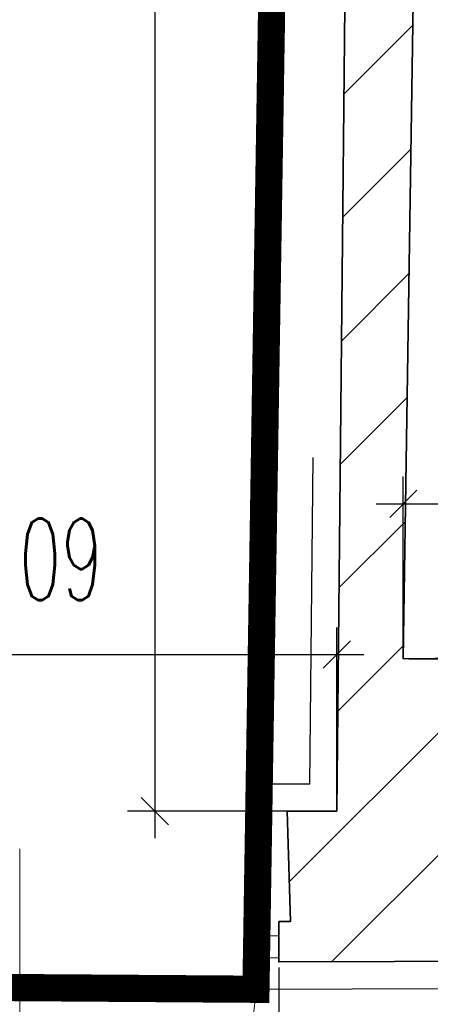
# Model space of a CAD drawing. Header units: millimetres. Extents: x 19887 to 192597, y -14203 to 39042.
# Tile 19 of 256: x 25313 to 25388, y -10305 to -10124. Entities that reach past the tile are written whole.
import ezdxf

# ---------------------------------------------------------------- set-up
doc = ezdxf.new("R2010")
doc.units = ezdxf.units.MM
doc.linetypes.add('ACAD_ISO03W100', pattern=[30, 12, -18])
doc.linetypes.add('DASHED2', pattern=[9.525, 6.35, -3.175])
doc.layers.get('Defpoints').update_dxf_attribs({"color": 4})
for name, color, linetype in [('A_DBA-RAMKI', 6, 'Continuous'), ('Sufit podwieszany', 252, 'Continuous'), ('Wymiarowanie', 3, 'Continuous'), ('Wypełnienie', 252, 'Continuous')]:
    doc.layers.add(name, color=color, linetype=linetype)
doc.layers.add('Basen_rzut_poziom_1_obrys', color=252, linetype='Continuous', lineweight=35)
doc.layers.add('Drzwi', color=2, linetype='Continuous', lineweight=5)
doc.styles.add('ROMANS', font='romans.shx', dxfattribs={"width": 0.6})
doc.styles.get("Standard").update_dxf_attribs({"font": 'arial.ttf'})
doc.dimstyles.new('000001FB70622F18', dxfattribs={"dimtxt": 20, "dimasz": 5, "dimexe": 5, "dimexo": 1, "dimgap": 20, "dimtad": 1, "dimtoh": 1, "dimdec": 0, "dimtxsty": 'Standard', "dimblk": 'OBLIQUE', "dimcen": 0, "dimdle": 5, "dimclrd": 252, "dimclre": 252, "dimclrt": 252, "dimadec": 0, "dimazin": 0, "dimtfac": 1, "dimtdec": 0, "dimtmove": 0, "dimatfit": 3, "dimldrblk": 'OBLIQUE', "dimfxl": 150, "dimfxlon": 1, "dimlwd": 25, "dimlwe": 25, "dimarcsym": 1})

# ---------------------------------------------------------------- blocks, each defined once
blk = doc.blocks.new('_Oblique')
at = {"color": 0, "linetype": 'ByBlock', "lineweight": -2}
blk.add_line((-0.5, -0.5), (0.5, 0.5), dxfattribs=at)
blk = doc.blocks.new('*D693')
at = {"layer": 'Defpoints', "color": 0}
for p in [(2464.4, -4367.86), (2464.4, -4396.62), (2355.38, -4416.14)]:
    blk.add_point(p, dxfattribs=at)
at = {"layer": 'Wymiarowanie', "color": 252, "linetype": 'Continuous', "lineweight": 25}
for p, q in [((2355.38, -4415.14), (2355.38, -4362.86)), ((2464.4, -4395.62), (2464.4, -4362.86)), ((2350.38, -4367.86), (2469.4, -4367.86))]:
    blk.add_line(p, q, dxfattribs=at)
at = {"layer": 'Wymiarowanie', "color": 252, "linetype": 'ByBlock', "lineweight": 25, "xscale": 5, "yscale": 5, "zscale": 5, "rotation": 180}
blk.add_blockref('_Oblique', (2355.38, -4367.86), dxfattribs=at)
at = {"layer": 'Wymiarowanie', "color": 252, "linetype": 'ByBlock', "lineweight": 25, "xscale": 5, "yscale": 5, "zscale": 5}
blk.add_blockref('_Oblique', (2464.4, -4367.86), dxfattribs=at)
at = {"layer": 'Wymiarowanie', "color": 252, "insert": (2409.89, -4350.36), "char_height": 15, "attachment_point": 5, "style": 'ROMANS'}
blk.add_mtext('109', dxfattribs=at)
blk = doc.blocks.new('*D696')
at = {"layer": 'Defpoints', "color": 0}
for p in [(2505.68, -4340.16), (2505.68, -4368.36), (2476.63, -4368.67)]:
    blk.add_point(p, dxfattribs=at)
at = {"layer": 'Wymiarowanie', "color": 252, "linetype": 'Continuous', "lineweight": 25}
for p, q in [((2525.3, -4315.16), (2491.15, -4315.16)), ((2491.15, -4315.16), (2491.15, -4340.16)), ((2476.63, -4367.67), (2476.63, -4335.16)), ((2505.68, -4367.36), (2505.68, -4335.16)), ((2471.63, -4340.16), (2510.68, -4340.16))]:
    blk.add_line(p, q, dxfattribs=at)
at = {"layer": 'Wymiarowanie', "color": 252, "linetype": 'ByBlock', "lineweight": 25, "xscale": 5, "yscale": 5, "zscale": 5, "rotation": 180}
blk.add_blockref('_Oblique', (2476.63, -4340.16), dxfattribs=at)
at = {"layer": 'Wymiarowanie', "color": 252, "linetype": 'ByBlock', "lineweight": 25, "xscale": 5, "yscale": 5, "zscale": 5}
blk.add_blockref('_Oblique', (2505.68, -4340.16), dxfattribs=at)
at = {"layer": 'Wymiarowanie', "color": 252, "insert": (2508.22, -4297.66), "char_height": 15, "attachment_point": 5, "style": 'ROMANS'}
blk.add_mtext('29', dxfattribs=at)
blk = doc.blocks.new('*D716')
at = {"layer": 'Defpoints', "color": 0}
for p in [(2354.27, -4047.21), (2476.63, -4368.67), (2513.17, -4368.67)]:
    blk.add_point(p, dxfattribs=at)
at = {"layer": 'Wymiarowanie', "color": 252, "linetype": 'Continuous', "lineweight": 25}
for p, q in [((2513.17, -4042.21), (2513.17, -4373.67)), ((2363.17, -4047.21), (2518.17, -4047.21)), ((2477.63, -4368.67), (2518.17, -4368.67))]:
    blk.add_line(p, q, dxfattribs=at)
at = {"layer": 'Wymiarowanie', "color": 252, "linetype": 'ByBlock', "lineweight": 25, "xscale": 5, "yscale": 5, "zscale": 5}
for p, rotation in [((2513.17, -4047.21), 90), ((2513.17, -4368.67), 270)]:
    blk.add_blockref('_Oblique', p, dxfattribs=dict(at, rotation=rotation))
at = {"layer": 'Wymiarowanie', "color": 252, "insert": (2530.67, -4207.94), "char_height": 15, "attachment_point": 5, "rotation": 270, "style": 'ROMANS'}
blk.add_mtext('321', dxfattribs=at)
blk = doc.blocks.new('*D718')
at = {"layer": 'Defpoints', "color": 0}
for p in [(2476.63, -4368.67), (2505.86, -4396.25), (2513.17, -4396.25)]:
    blk.add_point(p, dxfattribs=at)
at = {"layer": 'Wymiarowanie', "color": 252, "linetype": 'Continuous', "lineweight": 25}
for p, q in [((2513.17, -4363.67), (2513.17, -4401.25)), ((2477.63, -4368.67), (2518.17, -4368.67)), ((2557.6, -4382.37), (2513.17, -4382.46)), ((2592.17, -4382.37), (2557.6, -4382.37)), ((2506.86, -4396.25), (2518.17, -4396.25))]:
    blk.add_line(p, q, dxfattribs=at)
at = {"layer": 'Wymiarowanie', "color": 252, "linetype": 'ByBlock', "lineweight": 25, "xscale": 5, "yscale": 5, "zscale": 5}
for p, rotation in [((2513.17, -4368.67), 90), ((2513.17, -4396.25), 270)]:
    blk.add_blockref('_Oblique', p, dxfattribs=dict(at, rotation=rotation))
at = {"layer": 'Wymiarowanie', "color": 252, "insert": (2574.88, -4364.87), "char_height": 15, "attachment_point": 5, "style": 'ROMANS'}
blk.add_mtext('28', dxfattribs=at)
blk = doc.blocks.new('*D722')
at = {"layer": 'Defpoints', "color": 0}
for p in [(2467.7, -4063.67), (2430.95, -4396.62), (2464.4, -4396.62)]:
    blk.add_point(p, dxfattribs=at)
at = {"layer": 'Wymiarowanie', "color": 252, "linetype": 'Continuous', "lineweight": 25}
for p, q in [((2430.95, -4058.67), (2430.95, -4401.62)), ((2466.7, -4063.67), (2425.95, -4063.67)), ((2463.4, -4396.62), (2425.95, -4396.62))]:
    blk.add_line(p, q, dxfattribs=at)
at = {"layer": 'Wymiarowanie', "color": 252, "linetype": 'ByBlock', "lineweight": 25, "xscale": 5, "yscale": 5, "zscale": 5}
for p, rotation in [((2430.95, -4063.67), 90), ((2430.95, -4396.62), 270)]:
    blk.add_blockref('_Oblique', p, dxfattribs=dict(at, rotation=rotation))
at = {"layer": 'Wymiarowanie', "color": 252, "insert": (2413.45, -4230.14), "char_height": 15, "attachment_point": 5, "rotation": 90, "style": 'ROMANS'}
blk.add_mtext('333', dxfattribs=at)
blk = doc.blocks.new('*D788')
at = {"layer": 'Defpoints', "color": 0}
for p in [(2453.74, -4424.34), (2581.42, -4424.34), (2581.42, -4489.4)]:
    blk.add_point(p, dxfattribs=at)
at = {"layer": 'Wymiarowanie', "color": 252, "linetype": 'Continuous', "lineweight": 25}
for p, q in [((2453.74, -4425.34), (2453.74, -4494.4)), ((2581.42, -4425.34), (2581.42, -4494.4)), ((2448.74, -4489.4), (2586.42, -4489.4))]:
    blk.add_line(p, q, dxfattribs=at)
at = {"layer": 'Wymiarowanie', "color": 252, "linetype": 'ByBlock', "lineweight": 25, "xscale": 5, "yscale": 5, "zscale": 5, "rotation": 180}
blk.add_blockref('_Oblique', (2453.74, -4489.4), dxfattribs=at)
at = {"layer": 'Wymiarowanie', "color": 252, "linetype": 'ByBlock', "lineweight": 25, "xscale": 5, "yscale": 5, "zscale": 5}
blk.add_blockref('_Oblique', (2581.42, -4489.4), dxfattribs=at)
at = {"layer": 'Wymiarowanie', "color": 252, "insert": (2517.58, -4471.9), "char_height": 15, "attachment_point": 5, "style": 'ROMANS'}
blk.add_mtext('128', dxfattribs=at)
blk = doc.blocks.new('G$CF5E15B28')
at = {"layer": 'Wypełnienie'}
h = blk.add_hatch(dxfattribs=at)
h.set_pattern_fill('ANSI31', color=253, scale=5, angle=90)
h.set_pattern_definition([(45, (-31599.654, -23084.227), (-11.22532, 11.22532), [])])
h.paths.add_polyline_path([(2527.78, -3792.93), (385.45, -3790.77), (385.45, -3821.86), (390.83, -3821.6), (391.95, -3911.6), (407.97, -3911.6), (408.51, -3823.06), (1217.59, -3822.83), (1217.59, -4029.44), (1060.17, -4028.42), (1060.17, -4064.91), (1091.26, -4064.91), (1091.26, -4043.43), (1216.23, -4043.43), (1216.23, -4063.03), (1229.37, -4063.03), (1229.37, -3822.83), (2344.27, -3822.51), (2342.25, -4063.67), (2467.7, -4063.67), (2464.4, -4396.62), (2455.31, -4396.62), (2455.89, -4416.87), (2453.74, -4416.87), (2453.74, -4424.34), (2581.42, -4423.94), (2581.42, -4414.9), (2578.51, -4414.9), (2579, -4396.25), (2505.98, -4396.25), (2505.68, -4368.36), (2476.63, -4368.67), (2481.49, -4046.88), (2354.27, -4047.21), (2356.87, -3822.5), (2527.78, -3822.31)])
at = {"layer": 'Basen_rzut_poziom_1_obrys', "color": 253, "elevation": 0}
for points in [[(2481.49, -4046.88), (2476.63, -4368.67)], [(2455.31, -4396.62), (2464.4, -4396.62), (2467.7, -4063.67)], [(2476.63, -4368.67), (2505.68, -4368.36), (2505.86, -4396.25)], [(2453.74, -4416.87), (2455.89, -4416.87), (2455.31, -4396.62)], [(2453.74, -4416.87), (2453.74, -4424.34), (2581.42, -4423.94)]]:
    blk.add_lwpolyline(points, dxfattribs=at)
at = {"layer": 'Drzwi', "color": 253, "elevation": 0}
for points in [[(2406.18, -4423.55), (2406.18, -4403.55)], [(2448.74, -4416.87), (2450.77, -4416.87), (2450.77, -4412.85)], [(2406.18, -4423.55), (2406.18, -4463.55)]]:
    blk.add_lwpolyline(points, dxfattribs=at)
blk.add_lwpolyline([(2449.74, -4423.55), (2453.74, -4423.55), (2453.74, -4419.55), (2449.74, -4419.55)], close=True, dxfattribs=at)
at = {"layer": 'Drzwi', "color": 253}
blk.add_arc((2362.63, -4423.55, 0), 87.11, 270, 0, dxfattribs=at)
at = {"layer": 'Sufit podwieszany', "color": 253, "linetype": 'ACAD_ISO03W100', "ltscale": 5, "elevation": 0}
for points in [[(2450.31, -4391.62), (2459.45, -4391.62), (2462.65, -4068.67)], [(2450.77, -4412.85), (2450.31, -4391.62)], [(2448.74, -4416.87), (2448.74, -4429.35), (2581.44, -4428.94)]]:
    blk.add_lwpolyline(points, dxfattribs=at)
at = {"layer": 'Drzwi', "color": 253, "insert": (2407.84, -4469.45, 0), "char_height": 15, "width": 190.2964, "attachment_point": 1, "rotation": 90, "style": 'ROMANS'}
blk.add_mtext('200', dxfattribs=at)
at = {"layer": 'Wymiarowanie', "color": 253}
for base, p1, p2, angle, override, picture, middle in [((2513.17, -4368.67, 0), (2354.27, -4047.21, 0), (2476.63, -4368.67, 0), 90, {"dimtxt": 15, "dimgap": 10, "dimtad": 2, "dimtxsty": 'ROMANS', "dimtmove": 1}, '*D716', (2530.67, -4207.94, 0)), ((2430.95, -4396.62, 0), (2467.7, -4063.67, 0), (2464.4, -4396.62, 0), 90, {"dimtxt": 15, "dimgap": 10, "dimtxsty": 'ROMANS'}, '*D722', (2413.45, -4230.14, 0)), ((2505.68, -4340.16, 0), (2476.63, -4368.67, 0), (2505.68, -4368.36, 0), 0, {"dimtxt": 15, "dimgap": 10, "dimtxsty": 'ROMANS', "dimtmove": 1}, '*D696', (2501.15, -4297.66, 0)), ((2464.4, -4367.86, 0), (2355.38, -4416.14, 0), (2464.4, -4396.62, 0), 0, {"dimtxt": 15, "dimgap": 10, "dimtxsty": 'ROMANS', "dimtmove": 1}, '*D693', (2409.89, -4350.36, 0)), ((2581.42, -4489.4, 0), (2453.74, -4424.34, 0), (2581.42, -4424.34, 0), 0, {"dimtxt": 15, "dimgap": 10, "dimtxsty": 'ROMANS'}, '*D788', (2517.58, -4471.9, 0))]:
    dim = blk.add_linear_dim(base=base, p1=p1, p2=p2, angle=angle, dimstyle='000001FB70622F18', override=override, dxfattribs=at)
    dim.commit()
    dim.dimension.update_dxf_attribs({"geometry": picture, "text_midpoint": middle})
dim = blk.add_linear_dim(base=(2513.17, -4396.25, 0), p1=(2476.63, -4368.67, 0), p2=(2505.86, -4396.25, 0), angle=90, dimstyle='000001FB70622F18', override={"dimtxt": 15, "dimgap": 10, "dimtxsty": 'ROMANS', "dimtmove": 1}, dxfattribs=at)
dim.commit()
dim.dimension.update_dxf_attribs({"geometry": '*D718', "text_midpoint": (2567.6, -4382.37, 0), "dimtype": 160})

msp = doc.modelspace()

# ---------------------------------------------------------------- linework, layer by layer
at = {"layer": 'A_DBA-RAMKI', "color": 210, "linetype": 'DASHED2', "ltscale": 10, "const_width": 5, "elevation": 0}
msp.add_lwpolyline([(26883.24, -10273.42), (26630.26, -10272.18), (26626.13, -10511.13), (25385.91, -10537.66), (25385.04, -11107.83), (24854.04, -11107.83), (24813.03, -11063.43), (24813.46, -11033.88), (24785.03, -11033.12), (24785.03, -10874.83), (24706.04, -10874.83), (24625.41, -10787.54), (24625.36, -10297.06), (25356.36, -10302.21), (25362.47, -9920.07), (25362.47, -9920.07), (25362.47, -9920.07), (25262.97, -9920.02), (25262.97, -9666.62), (22717.43, -9664.1)], dxfattribs=at)

# ---------------------------------------------------------------- block references
msp.add_blockref('G$CF5E15B28', (22906.81, -5872.86, 0))

doc.saveas('drawing.dxf')
